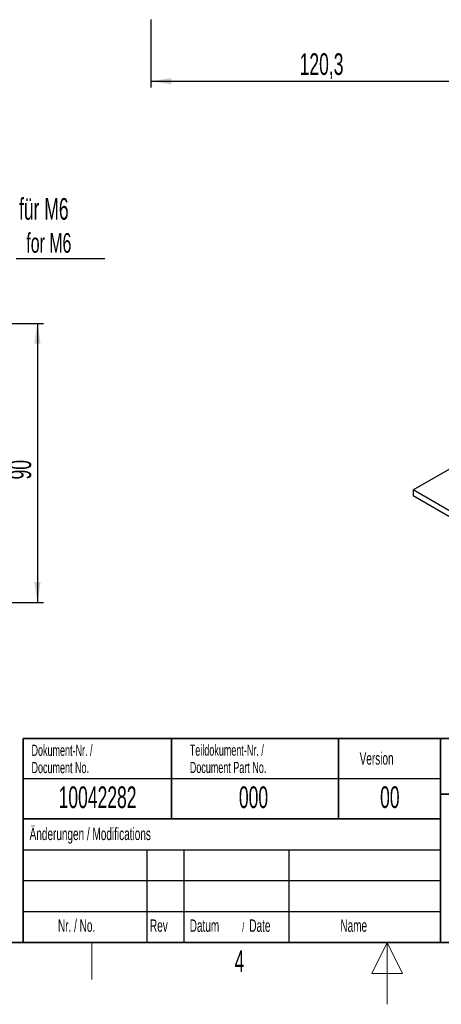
# Model space of a CAD drawing. Header units: millimetres. Extents: x 5 to 418, y 2 to 292.
# Tile 16 of 42: x 158 to 226, y 2 to 161. Entities that reach past the tile are written whole.
import ezdxf

# ---------------------------------------------------------------- set-up
doc = ezdxf.new("R2010")
doc.units = ezdxf.units.MM
doc.layers.add('SLD-0', color=7, linetype='Continuous')
doc.styles.add('SLDTEXTSTYLE0', font='TXT', dxfattribs={"width": 0.605})
doc.dimstyles.new('SLDDIMSTYLE0', dxfattribs={"dimtxt": 3.5, "dimasz": 3.302, "dimexe": 0, "dimexo": 0.0625, "dimgap": 0.875, "dimtad": 1, "dimlfac": 2, "dimrnd": 1e-09, "dimzin": 12, "dimdsep": 46, "dimtxsty": 'SLDTEXTSTYLE0', "dimsah": 1, "dimcen": 0.09, "dimadec": 0, "dimazin": 3, "dimtfac": 1, "dimtofl": 0, "dimtmove": 0, "dimatfit": 3, "dimfxl": 1, "dimfrac": 2, "dimtolj": 1, "dimtzin": 12, "dimarcsym": 0})
doc.dimstyles.new('SLDDIMSTYLE1', dxfattribs={"dimtxt": 3.5, "dimasz": 3.302, "dimexe": 0, "dimexo": 0.0625, "dimgap": 0.875, "dimtad": 1, "dimdec": 0, "dimlfac": 2, "dimrnd": 1e-09, "dimzin": 12, "dimdsep": 46, "dimtxsty": 'SLDTEXTSTYLE0', "dimsah": 1, "dimcen": 0.09, "dimadec": 0, "dimazin": 3, "dimtfac": 1, "dimtofl": 0, "dimtmove": 0, "dimatfit": 3, "dimfxl": 1, "dimfrac": 2, "dimtolj": 1, "dimtzin": 12, "dimarcsym": 0})

# ---------------------------------------------------------------- blocks, each defined once
blk = doc.blocks.new('SW_NOTE_0_11')
at = {"layer": 'SLD-0', "color": 0, "char_height": 1.8, "attachment_point": 1, "style": 'SLDTEXTSTYLE0'}
for s, insert in [('Dokument-Nr. /', (0, 2.32)), ('Document No.', (0, -0.48))]:
    blk.add_mtext(s, dxfattribs=dict(at, insert=insert))
blk = doc.blocks.new('SW_NOTE_0_12')
at = {"layer": 'SLD-0', "color": 0, "char_height": 1.8, "attachment_point": 1, "style": 'SLDTEXTSTYLE0'}
for s, insert in [('Teildokument-Nr. /', (0, 2.32)), ('Document Part No.', (0, -0.48))]:
    blk.add_mtext(s, dxfattribs=dict(at, insert=insert))
blk = doc.blocks.new('SW_NOTE_0_13')
at = {"layer": 'SLD-0', "color": 0, "attachment_point": 1, "style": 'SLDTEXTSTYLE0'}
for s, insert, char_height in [('Datum', (0, 2.58), 2), ('/', (8.48, 2.08), 1.5), ('Date', (9.64, 2.58), 2)]:
    blk.add_mtext(s, dxfattribs=dict(at, insert=insert, char_height=char_height))
blk = doc.blocks.new('_D_3')
at = {"layer": 'SLD-0'}
for p, q in [((178.78, 161.31), (178.78, 150.31)), ((238.93, 161.31), (238.93, 150.31)), ((178.78, 151.31), (238.93, 151.31))]:
    blk.add_line(p, q, dxfattribs=at)
for points in [[(178.78, 151.31), (182.08, 150.8), (182.08, 151.81)], [(238.93, 151.31), (235.63, 151.81), (235.63, 150.8)]]:
    blk.add_solid(points, dxfattribs=at)
at = {"layer": 'SLD-0', "insert": (202.84, 155.82), "char_height": 3.5, "attachment_point": 1, "style": 'SLDTEXTSTYLE0'}
blk.add_mtext('120,3', dxfattribs=at)
blk = doc.blocks.new('_D_6')
at = {"layer": 'SLD-0'}
for p, q in [((150.41, 112.14), (161.43, 112.14)), ((160.43, 112.14), (160.43, 66.99)), ((150.41, 66.99), (161.43, 66.99))]:
    blk.add_line(p, q, dxfattribs=at)
for points in [[(160.43, 112.14), (159.92, 108.84), (160.94, 108.84)], [(160.43, 66.99), (160.94, 70.29), (159.92, 70.29)]]:
    blk.add_solid(points, dxfattribs=at)
at = {"layer": 'SLD-0', "insert": (155.92, 86.89), "char_height": 3.5, "attachment_point": 1, "rotation": 90, "style": 'SLDTEXTSTYLE0'}
blk.add_mtext('90', dxfattribs=at)
blk = doc.blocks.new('SW_NOTE_0_17')
at = {"layer": 'SLD-0', "color": 0}
blk.add_line((14.32, 0), (0, 0), dxfattribs=at)
at = {"layer": 'SLD-0', "color": 0, "attachment_point": 1, "style": 'SLDTEXTSTYLE0'}
for s, insert, char_height in [('für M6', (0.44, 9.8), 3.5), ('for M6', (1.63, 4.14), 3.175)]:
    blk.add_mtext(s, dxfattribs=dict(at, insert=insert, char_height=char_height))

msp = doc.modelspace()

# ---------------------------------------------------------------- linework, layer by layer
at = {"color": 7, "linetype": 'Continuous', "lineweight": 25}
for p, q in [((221.1957, 85.2087), (229.8224, 90.1888)), ((283.1383, 49.45), (221.1957, 85.2087)), ((221.1957, 85.2087), (221.1957, 84.2289)), ((283.1383, 48.4702), (221.1957, 84.2289))]:
    msp.add_line(p, q, dxfattribs=at)
at = {"layer": 'SLD-0', "lineweight": 35}
for p, q in [((158.1167, 45), (225.6167, 45)), ((158.1167, 45), (158.1167, 32)), ((182.1167, 45), (182.1167, 32)), ((209.1167, 45), (209.1167, 32)), ((225.6167, 45), (225.6167, 32)), ((225.6167, 45), (266.3305, 45)), ((225.6167, 45), (225.6167, 36)), ((225.6167, 36), (266.3305, 36)), ((225.6167, 36), (225.6167, 12)), ((158.1167, 32), (158.1167, 12)), ((158.1167, 32), (225.6167, 32)), ((225.6167, 32), (225.6167, 12)), ((26, 12), (408, 12)), ((158.1167, 12), (225.6167, 12)), ((225.6167, 12), (266.3305, 12))]:
    msp.add_line(p, q, dxfattribs=at)
at = {"layer": 'SLD-0'}
for p, q in [((158.1167, 38.5), (225.6167, 38.5)), ((158.1167, 27), (225.6167, 27)), ((178.1167, 27), (178.1167, 12)), ((184.1167, 27), (184.1167, 12)), ((201.1167, 27), (201.1167, 12)), ((158.1167, 22), (225.6167, 22)), ((158.1167, 17), (225.6167, 17))]:
    msp.add_line(p, q, dxfattribs=at)
at = {"layer": 'SLD-0', "lineweight": 25}
msp.add_line((158.1167, 32), (225.6167, 32), dxfattribs=at)
at = {"layer": 'SLD-0', "lineweight": 18}
for p, q in [((169.25, 6), (169.25, 12)), ((217, 12), (214.5, 7)), ((217, 2), (217, 12)), ((219.5, 7), (217, 12)), ((214.5, 7), (219.5, 7))]:
    msp.add_line(p, q, dxfattribs=at)

# ---------------------------------------------------------------- block references
at = {"layer": 'SLD-0'}
for name, p in [('SW_NOTE_0_17', (157.0105, 122.5988)), ('SW_NOTE_0_11', (159.4707, 41.6688)), ('SW_NOTE_0_12', (185.0721, 41.687)), ('SW_NOTE_0_13', (185.0629, 13.1463))]:
    msp.add_blockref(name, p, dxfattribs=at)

# ---------------------------------------------------------------- texts
at = {"layer": 'SLD-0', "style": 'SLDTEXTSTYLE0'}
for s, insert, char_height, attachment_point in [('Version', (212.5452, 42.7601), 2, 1), ('10042282', (170.1557, 37.243), 3.5, 2), ('000', (195.3767, 37.243), 3.5, 2), ('00', (217.424, 37.2527), 3.5, 2), ('Änderungen / Modifications', (159.1698, 30.5619), 2, 1), ('Nr. / No.', (163.7532, 15.7244), 2, 1), ('Rev', (178.6351, 15.7244), 2, 1), ('Name', (209.4275, 15.729), 2, 1), ('4', (193.1027, 10.743), 3.5, 2)]:
    msp.add_mtext(s, dxfattribs=dict(at, insert=insert, char_height=char_height, attachment_point=attachment_point))

# ---------------------------------------------------------------- dimensions: what is measured, and where the dimension line sits
at = {"layer": 'SLD-0'}
dim = msp.add_linear_dim(base=(238.9288, 151.306), p1=(178.7788, 161.306), p2=(238.9288, 161.306), dimstyle='SLDDIMSTYLE0', dxfattribs=at)
dim.commit()
dim.dimension.update_dxf_attribs({"geometry": '_D_3', "text_midpoint": (208.8538, 151.306), "dimtype": 160})
dim = msp.add_linear_dim(base=(160.4282, 66.9887), p1=(150.4125, 112.1387), p2=(150.4125, 66.9887), angle=90, dimstyle='SLDDIMSTYLE1', dxfattribs=at)
dim.commit()
dim.dimension.update_dxf_attribs({"geometry": '_D_6', "text_midpoint": (160.4282, 89.5637), "dimtype": 160})

doc.saveas('drawing.dxf')
